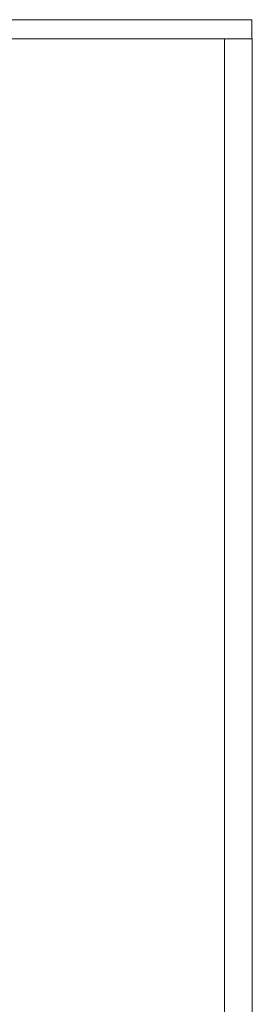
# Model space of a CAD drawing. Header units: millimetres. Extents: x -76432 to -27350, y -300 to 6935.
# Tile 75 of 75: x -34448 to -33596, y 3318 to 6935. Entities that reach past the tile are written whole.
import ezdxf

# ---------------------------------------------------------------- set-up
doc = ezdxf.new("R2010")
doc.units = ezdxf.units.MM
doc.header["$MEASUREMENT"] = 0
doc.layers.add('Métal _ Bardage.Charp_Couv_Bard_Métal', color=7, linetype='Continuous')
doc.layers.add('Métal _ Finitions.Charp_Couv_Bard_Méta', color=7, linetype='Continuous')

# ---------------------------------------------------------------- blocks, each defined once
blk = doc.blocks.new('Élément de coupe_7')
at = {"layer": 'Métal _ Finitions.Charp_Couv_Bard_Méta', "color": 7, "linetype": 'Continuous', "lineweight": 15}
for p, q in [((-33597.282724, 6935.000001), (-63959.282724, 6935.000001)), ((-33597.282724, 6865.000001), (-33597.282724, 6935.000001)), ((-33697.282724, 6865.000001), (-63859.282724, 6865.000001))]:
    blk.add_line(p, q, dxfattribs=at)
blk = doc.blocks.new('Élément de coupe_8')
at = {"layer": 'Métal _ Bardage.Charp_Couv_Bard_Métal', "color": 7, "linetype": 'Continuous', "lineweight": 15}
for p, q in [((-33595.782724, 6865.000001), (-33697.282724, 6865.000001)), ((-33697.282724, 150), (-33697.282724, 6865.000001)), ((-33595.782724, 150), (-33595.782724, 6865.000001)), ((-33595.782724, 150), (-33697.282724, 150))]:
    blk.add_line(p, q, dxfattribs=at)

msp = doc.modelspace()

# ---------------------------------------------------------------- block references
at = {"layer": 'Métal _ Bardage.Charp_Couv_Bard_Métal', "lineweight": 0}
msp.add_blockref('Élément de coupe_8', (0, 0), dxfattribs=at)
at = {"layer": 'Métal _ Finitions.Charp_Couv_Bard_Méta', "lineweight": 0}
msp.add_blockref('Élément de coupe_7', (0, 0), dxfattribs=at)

doc.saveas('drawing.dxf')
